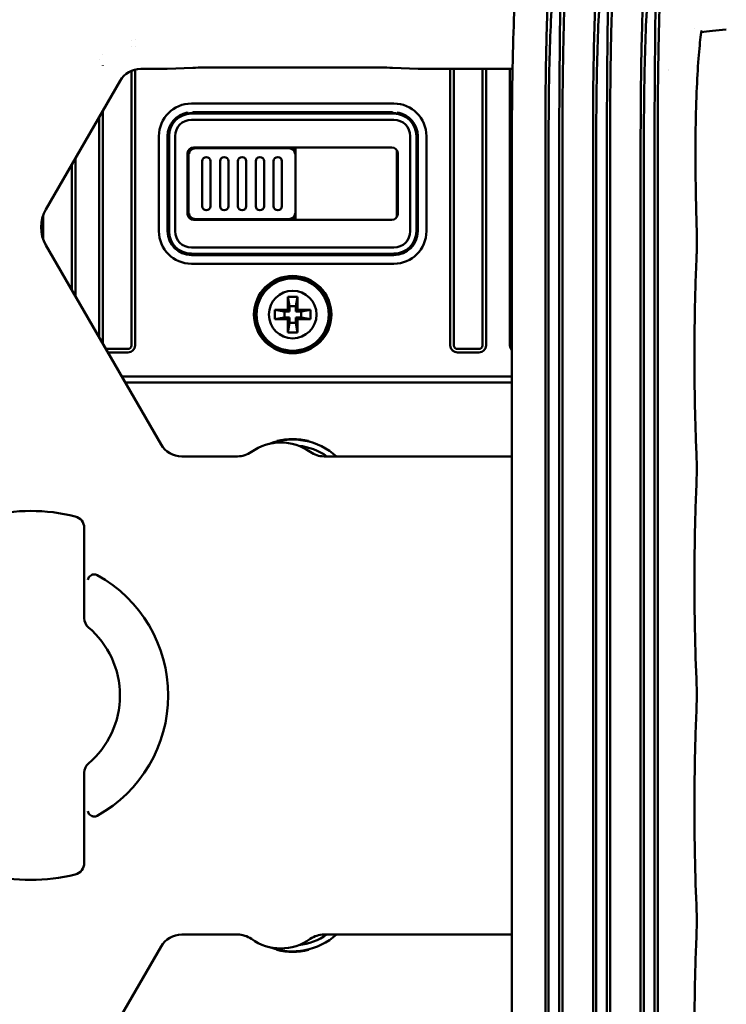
# Model space of a CAD drawing. Header units: millimetres. Extents: x 0 to 5104, y -184 to 1188.
# Tile 63 of 221: x 288 to 347, y 834 to 916. Entities that reach past the tile are written whole.
import ezdxf

# ---------------------------------------------------------------- set-up
doc = ezdxf.new("R2010")
doc.units = ezdxf.units.MM
doc.header["$LTSCALE"] = 2
doc.layers.add('Sichtbar (ISO)', color=7, linetype='Continuous', lineweight=50)

msp = doc.modelspace()

# ---------------------------------------------------------------- linework, layer by layer
at = {"layer": 'Sichtbar (ISO)'}
for p, q in [((344.679, 915.551), (344.679, 915.551)), ((297.445, 914.588), (297.445, 914.589)), ((297.745, 914.622), (297.745, 914.623)), ((295.045, 913.341), (295.045, 913.346)), ((297.445, 914.033), (297.445, 914.033)), ((297.745, 914.071), (297.745, 914.071)), ((294.745, 912.995), (294.745, 912.997)), ((295.045, 912.47), (295.045, 912.471)), ((297.445, 888.94), (297.445, 912.01)), ((297.745, 888.94), (297.745, 912.11)), ((298.228, 912.169), (299.018, 912.169)), ((300.432, 912.19), (302.598, 912.265)), ((304.719, 912.296), (317.234, 912.296)), ((319.355, 912.265), (321.521, 912.19)), ((322.935, 912.169), (329.438, 912.169)), ((324.215, 888.94), (324.215, 912.169)), ((324.515, 888.94), (324.515, 912.169)), ((326.915, 888.94), (326.915, 912.169)), ((327.215, 888.94), (327.215, 912.169)), ((329.215, 912.169), (329.215, 888.94)), ((290.259, 900.366), (296.497, 911.17)), ((319.48, 909.261), (302.48, 909.261)), ((295.045, 889.08), (295.045, 908.655)), ((302.48, 908.452), (302.811, 908.452)), ((302.48, 908.412), (319.48, 908.412)), ((319.226, 908.53), (302.734, 908.53)), ((306.373, 908.452), (307.087, 908.452)), ((314.873, 908.452), (315.587, 908.452)), ((319.149, 908.452), (319.48, 908.452)), ((294.745, 889.599), (294.745, 908.135)), ((319.48, 907.899), (302.48, 907.899)), ((299.748, 898.53), (299.748, 906.53)), ((300.48, 906.53), (300.48, 898.53)), ((300.598, 898.53), (300.598, 906.53)), ((301.111, 906.53), (301.111, 898.53)), ((320.849, 898.53), (320.849, 906.53)), ((321.362, 906.53), (321.362, 898.53)), ((321.48, 898.53), (321.48, 906.53)), ((322.211, 898.53), (322.211, 906.53)), ((329.385, 812.456), (329.385, 906.603)), ((332.195, 812.456), (332.195, 906.603)), ((332.469, 812.456), (332.469, 906.603)), ((333.363, 812.456), (333.363, 906.603)), ((333.626, 906.603), (333.626, 812.456)), ((336.195, 812.456), (336.195, 906.603)), ((336.469, 812.456), (336.469, 906.603)), ((337.363, 812.456), (337.363, 906.603)), ((337.626, 906.603), (337.626, 812.456)), ((340.195, 812.456), (340.195, 906.603)), ((340.469, 812.456), (340.469, 906.603)), ((341.363, 812.456), (341.363, 906.603)), ((341.626, 906.603), (341.626, 812.456)), ((302.161, 904.603), (302.161, 905.08)), ((302.23, 905.333), (302.23, 899.726)), ((302.256, 905.373), (302.256, 905.03)), ((302.311, 905.185), (302.311, 905.181)), ((319.299, 905.58), (302.661, 905.58)), ((304.73, 905.503), (302.73, 905.503)), ((304.73, 905.503), (304.73, 905.58)), ((308.73, 905.58), (308.73, 905.503)), ((310.73, 905.503), (308.73, 905.503)), ((311.03, 905.362), (311.03, 905.362)), ((311.109, 905.266), (311.107, 905.266)), ((311.13, 905.225), (311.13, 905.229)), ((311.204, 905.03), (311.204, 905.58)), ((311.23, 899.48), (311.23, 905.58)), ((319.73, 905.28), (319.73, 905.333)), ((319.73, 905.28), (319.73, 899.78)), ((319.799, 904.603), (319.799, 905.08)), ((292.745, 904.671), (292.745, 893.063)), ((302.161, 904.603), (302.23, 904.534)), ((302.161, 904.603), (302.161, 900.456)), ((303.38, 904.416), (303.38, 900.644)), ((304.08, 900.644), (304.08, 904.416)), ((304.88, 904.416), (304.88, 900.644)), ((305.58, 900.644), (305.58, 904.416)), ((306.38, 904.416), (306.38, 900.644)), ((307.08, 900.644), (307.08, 904.416)), ((307.88, 904.416), (307.88, 900.644)), ((308.58, 900.644), (308.58, 904.416)), ((309.38, 904.416), (309.38, 900.644)), ((310.08, 900.644), (310.08, 904.416)), ((319.799, 904.603), (319.73, 904.534)), ((319.799, 904.603), (319.799, 900.456)), ((292.445, 904.152), (292.445, 893.583)), ((302.161, 900.456), (302.23, 900.525)), ((302.161, 899.979), (302.161, 900.456)), ((319.799, 900.456), (319.73, 900.525)), ((319.799, 899.979), (319.799, 900.456)), ((290.045, 897.825), (290.045, 899.91)), ((302.256, 900.03), (302.256, 899.686)), ((302.311, 899.878), (302.311, 899.874)), ((319.299, 899.48), (302.661, 899.48)), ((302.73, 899.556), (304.73, 899.556)), ((304.73, 899.48), (304.73, 899.556)), ((308.73, 899.556), (310.73, 899.556)), ((308.73, 899.556), (308.73, 899.48)), ((311.03, 899.697), (311.03, 899.697)), ((311.107, 899.793), (311.109, 899.793)), ((311.13, 899.831), (311.13, 899.834)), ((311.204, 899.48), (311.204, 900.03)), ((319.73, 899.78), (319.73, 899.726)), ((299.93, 880.618), (290.259, 897.368)), ((302.48, 897.161), (319.48, 897.161)), ((319.48, 896.647), (302.48, 896.647)), ((302.48, 896.53), (319.48, 896.53)), ((302.48, 895.798), (319.48, 895.798)), ((310.58, 893.03), (310.721, 892.23)), ((310.58, 893.03), (311.38, 893.03)), ((310.58, 891.93), (310.58, 893.03)), ((311.38, 893.03), (311.239, 892.23)), ((311.38, 893.03), (311.38, 891.93)), ((309.48, 891.93), (310.58, 891.93)), ((309.48, 891.93), (310.28, 891.789)), ((309.48, 891.13), (309.48, 891.93)), ((310.721, 891.789), (310.28, 891.789)), ((310.28, 891.789), (310.28, 891.271)), ((310.721, 891.789), (310.58, 891.93)), ((310.721, 892.23), (311.239, 892.23)), ((310.721, 891.789), (310.721, 892.23)), ((311.239, 892.23), (311.239, 891.789)), ((311.38, 891.93), (311.239, 891.789)), ((311.68, 891.789), (311.239, 891.789)), ((311.38, 891.93), (312.48, 891.93)), ((312.48, 891.93), (311.68, 891.789)), ((311.68, 891.271), (311.68, 891.789)), ((312.48, 891.93), (312.48, 891.13)), ((309.48, 891.13), (310.28, 891.271)), ((310.58, 891.13), (309.48, 891.13)), ((310.28, 891.271), (310.721, 891.271)), ((310.58, 891.13), (310.721, 891.271)), ((310.58, 890.03), (310.58, 891.13)), ((310.721, 890.83), (310.721, 891.271)), ((311.239, 891.271), (311.239, 890.83)), ((311.239, 891.271), (311.68, 891.271)), ((311.239, 891.271), (311.38, 891.13)), ((311.38, 891.13), (311.38, 890.03)), ((312.48, 891.13), (311.38, 891.13)), ((312.48, 891.13), (311.68, 891.271)), ((310.58, 890.03), (310.721, 890.83)), ((311.239, 890.83), (310.721, 890.83)), ((311.38, 890.03), (311.239, 890.83)), ((311.38, 890.03), (310.58, 890.03)), ((295.345, 888.64), (297.145, 888.64)), ((326.615, 888.64), (324.815, 888.64)), ((295.472, 888.34), (297.145, 888.34)), ((326.615, 888.34), (324.815, 888.34)), ((296.639, 886.319), (329.385, 886.319)), ((329.385, 885.819), (296.928, 885.819)), ((306.348, 879.619), (301.661, 879.619)), ((329.385, 879.619), (313.611, 879.619)), ((293.48, 873.601), (293.48, 866.01)), ((293.48, 853.049), (293.48, 845.458)), ((306.348, 839.441), (301.661, 839.441)), ((329.385, 839.441), (313.611, 839.441)), ((299.93, 838.441), (290.259, 821.691))]:
    msp.add_line(p, q, dxfattribs=at)
for radius in [3.25, 3.159, 3.036, 2]:
    msp.add_circle((310.98, 891.53), radius, dxfattribs=at)
for centre, radius, start, end in [((302.48, 906.53), 2.731, 90, 180), ((319.48, 906.53), 2.731, 0, 90), ((302.48, 906.53), 2, 99.95628, 180), ((302.48, 906.53), 1.882, 90, 180), ((302.48, 906.53), 1.923, 90, 98.02858), ((319.48, 906.53), 1.923, 81.97142, 90), ((319.48, 906.53), 1.882, 0, 90), ((319.48, 906.53), 2, 0, 80.04372), ((302.48, 906.53), 1.369, 90, 180), ((319.48, 906.53), 1.369, 0, 90), ((302.73, 905.03), 0.474, 90, 180), ((310.73, 905.03), 0.474, 0, 90), ((319.23, 905.28), 0.5, 0, 6.86123), ((303.73, 904.416), 0.35, 0, 180), ((305.23, 904.416), 0.35, 0, 180), ((306.73, 904.416), 0.35, 0, 180), ((308.23, 904.416), 0.35, 0, 180), ((309.73, 904.416), 0.35, 0, 180), ((303.73, 900.644), 0.35, 180, 0), ((305.23, 900.644), 0.35, 180, 0), ((306.73, 900.644), 0.35, 180, 0), ((308.23, 900.644), 0.35, 180, 0), ((309.73, 900.644), 0.35, 180, 0), ((302.73, 900.03), 0.474, 180, 270), ((310.73, 900.03), 0.474, 270, 0), ((319.23, 899.78), 0.5, 353.13877, 0), ((302.48, 898.53), 2.731, 180, 270), ((302.48, 898.53), 2, 180, 270), ((302.48, 898.53), 1.882, 180, 270), ((302.48, 898.53), 1.369, 180, 270), ((319.48, 898.53), 2.731, 270, 0), ((319.48, 898.53), 2, 270, 0), ((319.48, 898.53), 1.882, 270, 0), ((319.48, 898.53), 1.369, 270, 0), ((295.345, 888.94), 0.3, 260.67963, 270), ((297.145, 888.94), 0.3, 270, 0), ((297.145, 888.94), 0.6, 270, 0), ((324.815, 888.94), 0.6, 180, 270), ((324.815, 888.94), 0.3, 180, 270), ((326.615, 888.94), 0.3, 270, 0), ((326.615, 888.94), 0.6, 270, 0), ((329.815, 888.94), 0.6, 180, 224.3059), ((310.98, 875.53), 5.5, 48.02727, 110.61817), ((309.98, 876.53), 4.252, 54.48143, 125.51857), ((310.98, 875.53), 5, 54.86612, 84.09921), ((306.348, 881.617), 1.999, 269.99944, 305.51913), ((313.611, 881.617), 1.999, 234.48087, 270.00056), ((288.98, 859.53), 15.5, 76.03204, 103.96796), ((292.48, 873.601), 1, 0, 76.03204), ((288.98, 859.53), 11.552, 298.94625, 61.05375), ((294.48, 866.01), 1, 180, 229.67978), ((288.98, 859.53), 7.5, 310.32022, 49.67978), ((294.48, 853.049), 1, 130.32022, 180), ((292.48, 845.458), 1, 283.96796, 0), ((288.98, 859.53), 15.5, 256.03204, 283.96796), ((306.348, 837.442), 1.999, 54.48087, 90.00056), ((309.98, 842.53), 4.252, 234.48143, 305.51857), ((310.98, 843.53), 5.5, 249.38183, 311.97273), ((310.98, 843.53), 5, 275.90079, 305.13388), ((313.611, 837.442), 1.999, 89.99944, 125.51913)]:
    msp.add_arc(centre, radius, start, end, dxfattribs=at)
for centre, major_axis, ratio, start_param, end_param in [((343.302, 915.526), (1.98, -0.285), 0.852037, 0.000001, 0.000388), ((345.004, 917.228), (0.285, -1.98), 0.852037, 6.282797, 6.283185), ((298.229, 910.168), (1.001, -1.733), 0.999188, 2.618346, 3.66484), ((299.018, 912.239), (2, 0), 0.034921, 4.712389, 5.497787), ((304.719, 912.191), (-3, 0), 0.034921, 4.712389, 5.497787), ((317.234, 912.191), (-3, 0), 0.034921, 3.926991, 4.712389), ((322.935, 912.239), (2, 0), 0.034921, 3.926991, 4.712389), ((341.801, 910.168), (1.416, 1.416), 0.998783, 0.42235, 0.422369), ((299.904, -2967.593), (0, 3877.028), 0.026177, 6.260452, 6.261213), ((302.734, 908.029), (0.354, -0.354), 0.999315, 2.356537, 2.919892), ((306.73, 908.443), (0.5, 0), 0.026186, 0.775397, 2.366195), ((315.23, 908.443), (-0.5, 0), 0.026186, 3.91699, 5.507788), ((319.225, 908.029), (0.354, 0.354), 0.999315, 0.221701, 0.785056), ((322.055, -2967.593), (0, 3877.028), 0.026177, 0.021972, 0.022733), ((302.661, 905.079), (-0.354, 0.354), 0.999315, 5.49813, 7.068241), ((306.73, 905.405), (-4.25, 0), 0.026186, 4.817812, 5.202346), ((306.73, 905.522), (0.5, 0), 0.026186, 3.605215, 5.819563), ((306.73, 905.405), (-4.25, 0), 0.026186, 4.222432, 4.606966), ((319.299, 905.079), (-0.354, -0.354), 0.999315, 2.356537, 3.926648), ((292.86, 898.867), (3.002, 0), 0.999188, 2.618346, 3.66484), ((302.661, 899.98), (0.354, 0.354), 0.999315, 2.356537, 3.926648), ((306.73, 899.654), (-4.25, 0), 0.026186, 1.080839, 1.465373), ((306.73, 899.537), (0.5, 0), 0.026186, 0.463622, 2.67797), ((306.73, 899.654), (-4.25, 0), 0.026186, 1.67622, 2.060754), ((319.299, 899.98), (0.354, -0.354), 0.999315, 5.49813, 7.068241), ((310.982, 874.765), (0.017, -6.31), 0.935776, 2.911752, 3.366365), ((301.663, 881.62), (1.001, 1.733), 0.999188, 2.618346, 3.66484), ((294.331, 869.198), (-0.29, 0.414), 0.990657, 5.170167, 5.753838), ((301.663, 837.439), (1.001, -1.733), 0.999188, 2.618346, 3.66484), ((310.978, 844.294), (0.017, -6.31), 0.935776, 6.053344, 6.507957)]:
    msp.add_ellipse(centre, major_axis=major_axis, ratio=ratio, start_param=start_param, end_param=end_param, dxfattribs=at)
for points, knots in [([(332.195, 906.603), (332.195, 908.436), (332.207, 910.258), (332.26, 913.754), (332.301, 915.407), (332.38, 917.661), (332.409, 918.371), (332.465, 919.532), (332.49, 920.001), (332.528, 920.605), (332.539, 920.766), (332.568, 921.195), (332.588, 921.456), (332.669, 922.443), (332.736, 923.052), (332.822, 923.517)], [0, 0, 0, 0, 0.549949, 0.549949, 1.099571, 1.099571, 1.374883, 1.374883, 1.581194, 1.581194, 1.658432, 1.658432, 1.794196, 1.794196, 2.202961, 2.202961, 2.202961, 2.202961]), ([(334.103, 923.517), (334.102, 923.514), (334.102, 923.51), (334.101, 923.501), (334.101, 923.497), (334.1, 923.484), (334.1, 923.476), (334.098, 923.451), (334.096, 923.434), (334.093, 923.382), (334.09, 923.347), (334.082, 923.239), (334.077, 923.164), (334.059, 922.93), (334.047, 922.762), (334.009, 922.227), (333.984, 921.827), (333.942, 921.093), (333.925, 920.783), (333.887, 920.018), (333.866, 919.551), (333.819, 918.397), (333.793, 917.69), (333.725, 915.437), (333.691, 913.778), (333.641, 910.27), (333.626, 908.442), (333.626, 906.603)], [0.000004, 0.000004, 0.000004, 0.000004, 0.002608, 0.002608, 0.004702, 0.004702, 0.008896, 0.008896, 0.017297, 0.017297, 0.03414, 0.03414, 0.067918, 0.067918, 0.135579, 0.135579, 0.270504, 0.270504, 0.359795, 0.359795, 0.479239, 0.479239, 0.638401, 0.638401, 0.958906, 0.958906, 1.279251, 1.279251, 1.279251, 1.279251]), ([(336.195, 906.603), (336.195, 908.436), (336.207, 910.258), (336.26, 913.754), (336.301, 915.407), (336.38, 917.661), (336.409, 918.371), (336.465, 919.532), (336.49, 920.001), (336.528, 920.605), (336.539, 920.766), (336.568, 921.195), (336.588, 921.456), (336.669, 922.443), (336.736, 923.052), (336.822, 923.517)], [0, 0, 0, 0, 0.549949, 0.549949, 1.099571, 1.099571, 1.374883, 1.374883, 1.581194, 1.581194, 1.658432, 1.658432, 1.794196, 1.794196, 2.202961, 2.202961, 2.202961, 2.202961]), ([(338.103, 923.517), (338.102, 923.514), (338.102, 923.51), (338.101, 923.501), (338.101, 923.497), (338.1, 923.484), (338.1, 923.476), (338.098, 923.451), (338.096, 923.434), (338.093, 923.382), (338.09, 923.347), (338.082, 923.239), (338.077, 923.164), (338.059, 922.93), (338.047, 922.762), (338.009, 922.227), (337.984, 921.827), (337.942, 921.093), (337.925, 920.783), (337.887, 920.018), (337.866, 919.551), (337.819, 918.397), (337.793, 917.69), (337.725, 915.437), (337.691, 913.778), (337.641, 910.27), (337.626, 908.442), (337.626, 906.603)], [0.000004, 0.000004, 0.000004, 0.000004, 0.002608, 0.002608, 0.004702, 0.004702, 0.008896, 0.008896, 0.017297, 0.017297, 0.03414, 0.03414, 0.067918, 0.067918, 0.135579, 0.135579, 0.270504, 0.270504, 0.359795, 0.359795, 0.479239, 0.479239, 0.638401, 0.638401, 0.958906, 0.958906, 1.279251, 1.279251, 1.279251, 1.279251]), ([(340.195, 906.603), (340.195, 908.436), (340.207, 910.258), (340.26, 913.754), (340.301, 915.407), (340.38, 917.661), (340.409, 918.371), (340.465, 919.532), (340.49, 920.001), (340.528, 920.605), (340.539, 920.766), (340.568, 921.195), (340.588, 921.456), (340.669, 922.443), (340.736, 923.052), (340.822, 923.517)], [0, 0, 0, 0, 0.549949, 0.549949, 1.099571, 1.099571, 1.374883, 1.374883, 1.581194, 1.581194, 1.658432, 1.658432, 1.794196, 1.794196, 2.202961, 2.202961, 2.202961, 2.202961]), ([(342.103, 923.517), (342.102, 923.514), (342.102, 923.51), (342.101, 923.501), (342.101, 923.497), (342.1, 923.484), (342.1, 923.476), (342.098, 923.451), (342.096, 923.434), (342.093, 923.382), (342.09, 923.347), (342.082, 923.239), (342.077, 923.164), (342.059, 922.93), (342.047, 922.762), (342.009, 922.227), (341.984, 921.827), (341.942, 921.093), (341.925, 920.783), (341.887, 920.018), (341.866, 919.551), (341.819, 918.397), (341.793, 917.69), (341.725, 915.437), (341.691, 913.778), (341.641, 910.27), (341.626, 908.442), (341.626, 906.603)], [0.000004, 0.000004, 0.000004, 0.000004, 0.002608, 0.002608, 0.004702, 0.004702, 0.008896, 0.008896, 0.017297, 0.017297, 0.03414, 0.03414, 0.067918, 0.067918, 0.135579, 0.135579, 0.270504, 0.270504, 0.359795, 0.359795, 0.479239, 0.479239, 0.638401, 0.638401, 0.958906, 0.958906, 1.279251, 1.279251, 1.279251, 1.279251]), ([(329.385, 906.603), (329.385, 908.304), (329.4, 910.026), (329.457, 913.313), (329.501, 914.916), (329.612, 917.734), (329.681, 918.983), (329.819, 920.763), (329.883, 921.404), (329.958, 921.923)], [0, 0, 0, 0, 0.510428, 0.510428, 1.037654, 1.037654, 1.565971, 1.565971, 1.966331, 1.966331, 1.966331, 1.966331]), ([(332.469, 906.603), (332.469, 907.963), (332.479, 909.322), (332.518, 911.958), (332.547, 913.236), (332.63, 915.665), (332.684, 916.812), (332.813, 918.847), (332.888, 919.743), (332.984, 920.508)], [-1.628299, -1.628299, -1.628299, -1.628299, -1.220569, -1.220569, -0.814339, -0.814339, -0.399789, -0.399789, 0, 0, 0, 0]), ([(333.438, 920.508), (333.451, 919.914), (333.451, 919.24), (333.439, 917.303), (333.424, 915.931), (333.398, 913.242), (333.386, 911.967), (333.368, 909.329), (333.363, 907.966), (333.363, 906.603)], [-1.629367, -1.629367, -1.629367, -1.629367, -1.318353, -1.318353, -0.814758, -0.814758, -0.409027, -0.409027, 0, 0, 0, 0]), ([(336.469, 906.603), (336.469, 907.963), (336.479, 909.322), (336.518, 911.958), (336.547, 913.236), (336.63, 915.665), (336.684, 916.812), (336.813, 918.847), (336.888, 919.743), (336.984, 920.508)], [-1.628299, -1.628299, -1.628299, -1.628299, -1.220569, -1.220569, -0.814339, -0.814339, -0.399789, -0.399789, 0, 0, 0, 0]), ([(337.438, 920.508), (337.451, 919.914), (337.451, 919.24), (337.439, 917.303), (337.424, 915.931), (337.398, 913.242), (337.386, 911.967), (337.368, 909.329), (337.363, 907.966), (337.363, 906.603)], [-1.629367, -1.629367, -1.629367, -1.629367, -1.318353, -1.318353, -0.814758, -0.814758, -0.409027, -0.409027, 0, 0, 0, 0]), ([(340.469, 906.603), (340.469, 907.963), (340.479, 909.322), (340.518, 911.958), (340.547, 913.236), (340.63, 915.665), (340.684, 916.812), (340.813, 918.847), (340.888, 919.743), (340.984, 920.508)], [-1.628299, -1.628299, -1.628299, -1.628299, -1.220569, -1.220569, -0.814339, -0.814339, -0.399789, -0.399789, 0, 0, 0, 0]), ([(341.438, 920.508), (341.451, 919.914), (341.451, 919.24), (341.439, 917.303), (341.424, 915.931), (341.398, 913.242), (341.386, 911.967), (341.368, 909.329), (341.363, 907.966), (341.363, 906.603)], [-1.629367, -1.629367, -1.629367, -1.629367, -1.318353, -1.318353, -0.814758, -0.814758, -0.409027, -0.409027, 0, 0, 0, 0]), ([(345.282, 915.241), (345.21, 914.741), (345.139, 914.086), (345.012, 912.536), (344.955, 911.608), (344.862, 909.528), (344.828, 908.337), (344.805, 906.708), (344.801, 906.284), (344.799, 905.859)], [0, 0, 0, 0, 0.314355, 0.314355, 0.65027, 0.65027, 1.017919, 1.017919, 1.145533, 1.145533, 1.145533, 1.145533]), ([(345.319, 915.407), (345.319, 915.407), (345.318, 915.405), (345.312, 915.39), (345.295, 915.335), (345.282, 915.242)], [0.3960988, 0.3960988, 0.3960988, 0.3960988, 0.4152633, 0.4152633, 0.5225735, 0.5225735, 0.5225735, 0.5225735]), ([(344.799, 905.859), (344.791, 904.083), (344.809, 902.271), (344.863, 900.014), (344.878, 899.478), (344.896, 898.953)], [0, 0, 0, 0, 0.5333772, 0.5333772, 0.7026439, 0.7026439, 0.7026439, 0.7026439]), ([(302.285, 905.03), (302.284, 905.089), (302.296, 905.15), (302.319, 905.205), (302.337, 905.249), (302.363, 905.29), (302.394, 905.326), (302.422, 905.357), (302.454, 905.386), (302.49, 905.409), (302.525, 905.431), (302.563, 905.448), (302.603, 905.46), (302.644, 905.472), (302.687, 905.479), (302.73, 905.479)], [0, 0, 0, 0, 0.262997, 0.262997, 0.262997, 0.468937, 0.468937, 0.468937, 0.648881, 0.648881, 0.648881, 0.822029, 0.822029, 0.822029, 1, 1, 1, 1]), ([(310.73, 905.479), (310.773, 905.479), (310.816, 905.472), (310.857, 905.46), (310.897, 905.448), (310.935, 905.431), (310.97, 905.409), (311.005, 905.386), (311.038, 905.357), (311.065, 905.326), (311.097, 905.29), (311.122, 905.249), (311.14, 905.205), (311.163, 905.15), (311.175, 905.089), (311.175, 905.03)], [0, 0, 0, 0, 0.177971, 0.177971, 0.177971, 0.351119, 0.351119, 0.351119, 0.531063, 0.531063, 0.531063, 0.737003, 0.737003, 0.737003, 1, 1, 1, 1]), ([(302.73, 899.58), (302.687, 899.58), (302.644, 899.587), (302.603, 899.599), (302.563, 899.611), (302.525, 899.628), (302.49, 899.651), (302.454, 899.674), (302.422, 899.702), (302.394, 899.733), (302.363, 899.769), (302.337, 899.811), (302.319, 899.854), (302.296, 899.909), (302.284, 899.97), (302.285, 900.03)], [0, 0, 0, 0, 0.177971, 0.177971, 0.177971, 0.351119, 0.351119, 0.351119, 0.531063, 0.531063, 0.531063, 0.737003, 0.737003, 0.737003, 1, 1, 1, 1]), ([(311.175, 900.03), (311.175, 899.977), (311.166, 899.924), (311.148, 899.874), (311.145, 899.865), (311.141, 899.855), (311.137, 899.846), (311.113, 899.792), (311.077, 899.741), (311.033, 899.699), (310.999, 899.668), (310.96, 899.641), (310.917, 899.622), (310.873, 899.601), (310.825, 899.588), (310.776, 899.583), (310.76, 899.581), (310.745, 899.58), (310.73, 899.58)], [0, 0, 0, 0, 0.230356, 0.230356, 0.230356, 0.274458, 0.274458, 0.274458, 0.53631, 0.53631, 0.53631, 0.7327, 0.7327, 0.7327, 0.937416, 0.937416, 0.937416, 1, 1, 1, 1]), ([(344.896, 898.953), (344.908, 898.61), (344.914, 898.242), (344.915, 897.52), (344.911, 897.157), (344.897, 896.657), (344.891, 896.503), (344.884, 896.354)], [0, 0, 0, 0, 0.1092996, 0.1092996, 0.2166265, 0.2166265, 0.2660269, 0.2660269, 0.2660269, 0.2660269]), ([(344.884, 896.354), (344.809, 894.654), (344.756, 892.789), (344.703, 888.959), (344.703, 886.941), (344.758, 883.254), (344.806, 881.527), (344.874, 879.938)], [0, 0, 0, 0, 0.574411, 0.574411, 1.163768, 1.163768, 1.696625, 1.696625, 1.696625, 1.696625]), ([(344.874, 879.938), (344.889, 879.601), (344.898, 879.233), (344.904, 878.506), (344.902, 878.137), (344.89, 877.557), (344.883, 877.333), (344.874, 877.121)], [0, 0, 0, 0, 0.111252, 0.111252, 0.2193991, 0.2193991, 0.2894856, 0.2894856, 0.2894856, 0.2894856]), ([(344.874, 877.121), (344.8, 875.406), (344.75, 873.53), (344.702, 869.69), (344.705, 867.672), (344.762, 864.081), (344.809, 862.448), (344.874, 860.938)], [0, 0, 0, 0, 0.574945, 0.574945, 1.164433, 1.164433, 1.670702, 1.670702, 1.670702, 1.670702]), ([(294.288, 869.7), (294.251, 869.697), (294.214, 869.691), (294.143, 869.671), (294.11, 869.658), (294.019, 869.614), (293.968, 869.576), (293.884, 869.491), (293.852, 869.443), (293.808, 869.349), (293.795, 869.302), (293.79, 869.254), (293.79, 869.254), (293.79, 869.253)], [-0.08816671, -0.08816671, -0.08816671, -0.08816671, -0.07684122, -0.07684122, -0.06550543, -0.06550543, -0.04367656, -0.04367656, -0.02100879, -0.02100879, 0, 0, 0.00034043, 0.00034043, 0.00034043, 0.00034043]), ([(344.874, 860.938), (344.889, 860.601), (344.898, 860.233), (344.904, 859.506), (344.902, 859.137), (344.89, 858.557), (344.883, 858.333), (344.874, 858.121)], [0, 0, 0, 0, 0.111252, 0.111252, 0.2193991, 0.2193991, 0.2894856, 0.2894856, 0.2894856, 0.2894856]), ([(344.874, 858.121), (344.8, 856.406), (344.75, 854.53), (344.702, 850.69), (344.705, 848.672), (344.762, 845.081), (344.809, 843.448), (344.874, 841.938)], [0, 0, 0, 0, 0.574945, 0.574945, 1.164433, 1.164433, 1.670702, 1.670702, 1.670702, 1.670702]), ([(293.79, 849.806), (293.79, 849.805), (293.79, 849.805), (293.795, 849.757), (293.808, 849.71), (293.852, 849.616), (293.884, 849.568), (293.968, 849.483), (294.019, 849.445), (294.11, 849.401), (294.143, 849.388), (294.214, 849.368), (294.251, 849.362), (294.288, 849.359)], [-0.08779149, -0.08779149, -0.08779149, -0.08779149, -0.08745382, -0.08745382, -0.06661513, -0.06661513, -0.04413091, -0.04413091, -0.02247879, -0.02247879, -0.01123479, -0.01123479, -0.000001, -0.000001, -0.000001, -0.000001]), ([(294.288, 849.359), (294.337, 849.355), (294.386, 849.358), (294.482, 849.379), (294.528, 849.397), (294.571, 849.42)], [0.000001, 0.000001, 0.000001, 0.000001, 0.0147021, 0.0147021, 0.02944032, 0.02944032, 0.02944032, 0.02944032]), ([(344.874, 841.938), (344.889, 841.601), (344.898, 841.233), (344.904, 840.506), (344.902, 840.137), (344.89, 839.557), (344.883, 839.333), (344.874, 839.121)], [0, 0, 0, 0, 0.111252, 0.111252, 0.2193991, 0.2193991, 0.2894856, 0.2894856, 0.2894856, 0.2894856]), ([(344.874, 839.121), (344.801, 837.407), (344.75, 835.532), (344.702, 831.692), (344.705, 829.675), (344.764, 825.997), (344.814, 824.281), (344.884, 822.705)], [0, 0, 0, 0, 0.574677, 0.574677, 1.164167, 1.164167, 1.696624, 1.696624, 1.696624, 1.696624])]:
    msp.add_open_spline(points, degree=3, knots=knots, dxfattribs=at)
for points in [[(345.288, 915.248), (345.286, 915.248), (345.284, 915.247), (345.283, 915.247)], [(347.384, 915.469), (346.554, 915.403), (345.832, 915.326), (345.288, 915.248)]]:
    msp.add_open_spline(points, degree=3, dxfattribs=at)

doc.saveas('drawing.dxf')
